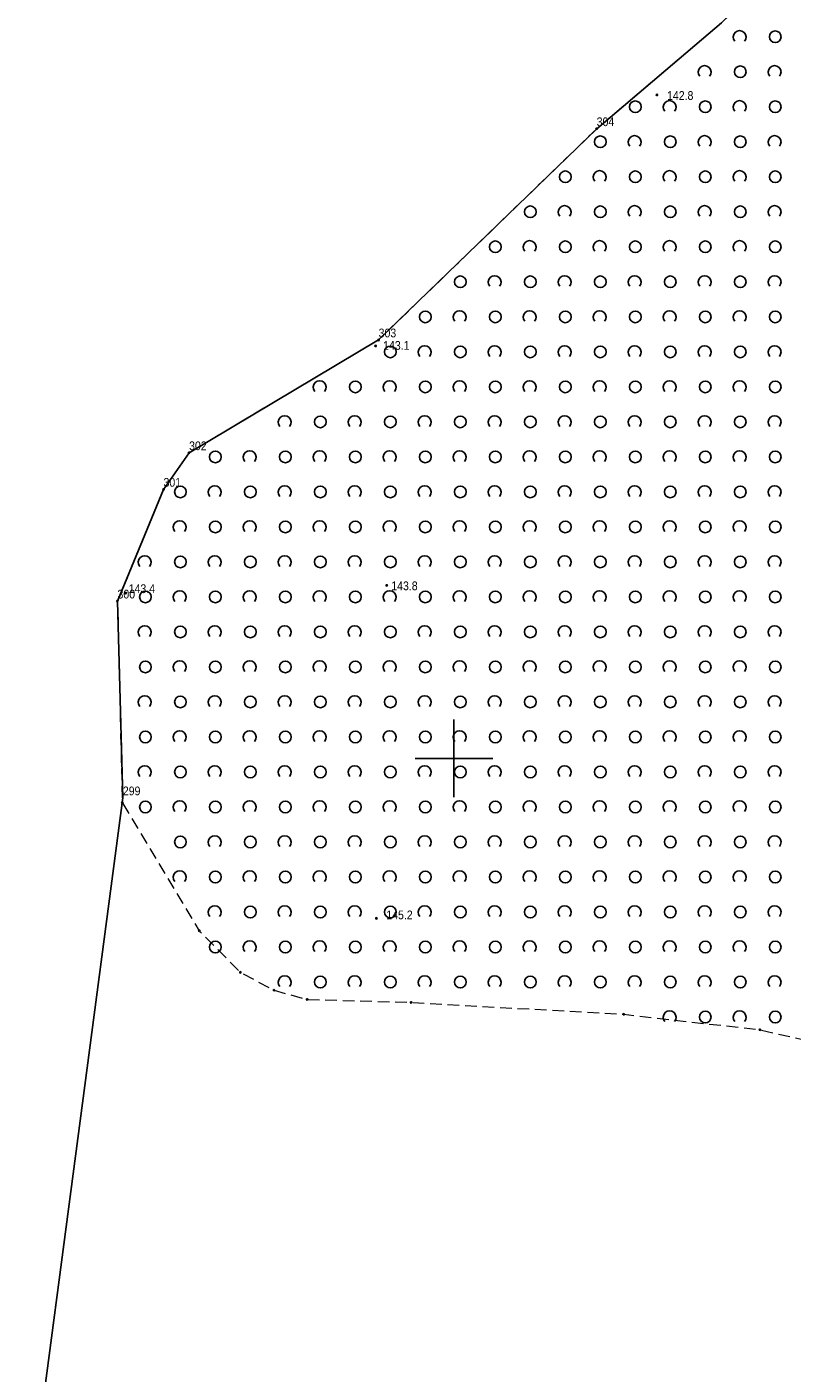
# Model space of a CAD drawing. Header units: metres. Extents: x 5548743 to 5556416, y 5707500 to 5714000.
# Tile 166 of 244: x 5554045 to 5554143, y 5710321 to 5710494. Entities that reach past the tile are written whole.
import ezdxf
from ezdxf.enums import TextEntityAlignment as Align

# ---------------------------------------------------------------- set-up
doc = ezdxf.new("R2010")
doc.units = ezdxf.units.M
doc.linetypes.add('1.5_0.75', pattern=[2.25, 1.5, -0.75])
doc.linetypes.add('219-1000', pattern=[0])
doc.layers.get('0').update_dxf_attribs({"color": 2, "lineweight": 5})
doc.styles.get("Standard").update_dxf_attribs({"font": 'Working1250', "width": 0.75})

# ---------------------------------------------------------------- blocks, each defined once
blk = doc.blocks.new('203')
at = {"linetype": 'Continuous', "lineweight": 0}
h = blk.add_hatch(color=0, dxfattribs=at)
edge = h.paths.add_edge_path()
edge.add_arc((0, 0), 0.09, 0, 360)
blk = doc.blocks.new('PW01')
at = {"linetype": 'Continuous', "lineweight": 13}
h = blk.add_hatch(color=0, dxfattribs=at)
edge = h.paths.add_edge_path()
edge.add_arc((0, 0), 0.18, 0, 360)
blk = doc.blocks.new('OTZK1')
at = {"color": 0, "linetype": 'Continuous'}
blk.add_circle((0, 0), 0.75, dxfattribs=at)
blk = doc.blocks.new('OTZK2')
at = {"color": 0, "linetype": 'Continuous'}
blk.add_arc((0, 0), 0.825, 318.85, 221.162, dxfattribs=at)
blk = doc.blocks.new('PIKIETAW1891')
at = {"color": 0}
blk.add_circle((0, 0), 0.09, dxfattribs=at)
blk = doc.blocks.new('RAMKA1000K')
at = {"color": 0}
for p, q in [((500, 395), (500, 405)), ((495, 400), (505, 400))]:
    blk.add_line(p, q, dxfattribs=at)

msp = doc.modelspace()

# ---------------------------------------------------------------- linework, layer by layer
at = {"layer": '216-obręb ewidencyjny', "color": 7, "linetype": 'CONTINUOUS', "lineweight": 25, "flags": 128}
for points in [[(5553997.99, 5710189.96), (5554045.58, 5710298.8), (5554045.86, 5710307.34), (5554057.42, 5710394.92), (5554056.73, 5710420.22), (5554062.65, 5710434.58), (5554065.94, 5710439.28), (5554090.31, 5710453.78), (5554118.35, 5710480.93), (5554134.42, 5710494.53), (5554153.7, 5710513.41), (5554206.09, 5710523.49), (5554194.81, 5710573.13), (5554178.04, 5710646.86), (5554238.16, 5710658.89), (5554276.91, 5710687.13), (5554288.24, 5710695.38), (5554272.17, 5710738.55)], [(5554272.17, 5710738.55), (5554288.24, 5710695.38), (5554276.91, 5710687.13), (5554238.16, 5710658.89), (5554178.04, 5710646.86), (5554194.81, 5710573.13), (5554206.09, 5710523.49), (5554153.7, 5710513.41), (5554134.42, 5710494.53), (5554118.35, 5710480.93), (5554090.31, 5710453.78), (5554065.94, 5710439.28), (5554062.65, 5710434.58), (5554056.73, 5710420.22), (5554057.42, 5710394.92), (5554045.86, 5710307.34), (5554045.58, 5710298.8), (5553997.99, 5710189.96)]]:
    msp.add_lwpolyline(points, dxfattribs=at)
at = {"layer": '218-kontur użytku gruntowego', "color": 3, "linetype": 'CONTINUOUS', "lineweight": 18, "flags": 128}
for points in [[(5554118.35, 5710480.93), (5554134.42, 5710494.53)], [(5554134.42, 5710494.53), (5554118.35, 5710480.93)], [(5554090.31, 5710453.78), (5554118.35, 5710480.93)], [(5554118.35, 5710480.93), (5554090.31, 5710453.78)], [(5554065.94, 5710439.28), (5554090.31, 5710453.78)], [(5554090.31, 5710453.78), (5554065.94, 5710439.28)], [(5554062.65, 5710434.58), (5554065.94, 5710439.28)], [(5554065.94, 5710439.28), (5554062.65, 5710434.58)], [(5554056.73, 5710420.22), (5554062.65, 5710434.58)], [(5554062.65, 5710434.58), (5554056.73, 5710420.22)], [(5554057.42, 5710394.92), (5554056.73, 5710420.22)], [(5554056.73, 5710420.22), (5554057.42, 5710394.92)], [(5554045.86, 5710307.34), (5554057.42, 5710394.92)], [(5554057.42, 5710394.92), (5554045.86, 5710307.34)]]:
    msp.add_lwpolyline(points, dxfattribs=at)
at = {"layer": '219-działka ewidencyjna', "color": 7, "linetype": '219-1000', "lineweight": 18, "flags": 128}
for points in [[(5554134.42, 5710494.53), (5554118.35, 5710480.93)], [(5554118.35, 5710480.93), (5554090.31, 5710453.78)], [(5554090.31, 5710453.78), (5554065.94, 5710439.28)], [(5554065.94, 5710439.28), (5554062.65, 5710434.58)], [(5554062.65, 5710434.58), (5554056.73, 5710420.22)], [(5554056.73, 5710420.22), (5554057.42, 5710394.92)], [(5554057.42, 5710394.92), (5554045.86, 5710307.34)]]:
    msp.add_lwpolyline(points, dxfattribs=at)
at = {"layer": 'zadrzewienie  zakrzewienie', "color": 7, "linetype": '1.5_0.75', "lineweight": 18, "flags": 128}
msp.add_lwpolyline([(5554209.66, 5710527.33), (5554207.82, 5710529.44), (5554204.9, 5710528.71), (5554206.09, 5710523.49), (5554153.7, 5710513.41), (5554134.42, 5710494.53), (5554118.35, 5710480.93), (5554090.31, 5710453.78), (5554065.94, 5710439.28), (5554062.65, 5710434.58), (5554056.73, 5710420.22), (5554057.34, 5710394.33), (5554067.25, 5710377.84), (5554072.54, 5710372.5), (5554076.84, 5710370.21), (5554081.11, 5710369.02), (5554094.49, 5710368.64), (5554121.84, 5710367.11), (5554139.34, 5710365.12), (5554149.44, 5710362.8), (5554161.61, 5710358.27), (5554171.52, 5710351.92), (5554179.94, 5710340.44), (5554190.82, 5710314.04), (5554194.32, 5710309.17), (5554195.23, 5710310.03), (5554232.07, 5710343.99), (5554240.55, 5710334.99), (5554265.89, 5710358.74), (5554282.4, 5710349.17), (5554292.48, 5710342.31), (5554304.26, 5710328.81), (5554306.12, 5710338.85), (5554311.76, 5710348.16), (5554320.23, 5710366.98), (5554335.34, 5710405.83), (5554341.01, 5710420.02), (5554341.49, 5710420.99), (5554332.19, 5710433.4), (5554323.12, 5710411.99), (5554323.67, 5710411.09), (5554321.24, 5710410.44), (5554319.33, 5710412.29), (5554329.4, 5710436.75), (5554322.15, 5710453.89), (5554308.96, 5710444.96), (5554292.36, 5710431.8), (5554283.91, 5710425.75), (5554283.01, 5710426.91), (5554277.88, 5710423.34), (5554280.98, 5710399.35), (5554272.92, 5710386.93), (5554262.58, 5710370.41), (5554252.31, 5710361.92), (5554250.75, 5710363.62), (5554261.02, 5710372.02), (5554268.28, 5710383.82), (5554271.9, 5710389.79), (5554278.79, 5710399.71), (5554276, 5710413.8), (5554275.14, 5710417.83), (5554274.92, 5710423.09), (5554275.96, 5710427.32), (5554278.49, 5710432.51), (5554260.02, 5710455.13), (5554255.69, 5710459.76), (5554253.8, 5710462.83), (5554253.23, 5710465.71), (5554253.86, 5710468.95), (5554250.94, 5710472.32), (5554239.53, 5710481.7), (5554234.47, 5710486.87), (5554228.28, 5710475.83), (5554224.12, 5710469.93), (5554226.3, 5710473.02), (5554227.79, 5710464.27), (5554227.93, 5710456.64), (5554223.76, 5710443.66), (5554208.67, 5710422.4), (5554192.04, 5710400.08), (5554183.07, 5710388.06), (5554165.73, 5710371.86), (5554162.95, 5710373.05), (5554179.46, 5710387.79), (5554193.5, 5710406.16), (5554208.21, 5710426.22), (5554221.13, 5710444.69), (5554224.5, 5710452.71), (5554225.45, 5710461.49), (5554224.12, 5710469.93), (5554182.13, 5710410.39), (5554177.06, 5710403.36), (5554169.13, 5710394.8), (5554149.87, 5710375.77), (5554148.35, 5710377.11), (5554147.84, 5710376.61), (5554146.05, 5710378.36), (5554175.82, 5710407.64), (5554232.93, 5710489.01), (5554229.21, 5710494.16), (5554227.51, 5710499.08), (5554224.87, 5710505.33), (5554224.66, 5710509.11), (5554227.53, 5710513.98), (5554233.01, 5710517.44), (5554249.88, 5710523.85), (5554266.47, 5710532.61), (5554271.82, 5710536.43), (5554268.46, 5710539.75), (5554267.34, 5710539.23), (5554267.04, 5710539.62), (5554256.42, 5710534.69), (5554245.39, 5710531.1), (5554234.82, 5710528.9), (5554235.04, 5710527.35), (5554232, 5710526.95), (5554231.74, 5710528.44), (5554227.29, 5710527.87), (5554223.68, 5710524.66), (5554221.67, 5710519.63), (5554221.12, 5710510.69), (5554224.02, 5710486.38), (5554225.4, 5710478.28), (5554223.28, 5710475.26), (5554221.68, 5710485.42), (5554218.33, 5710509.44), (5554218.92, 5710520.45), (5554217.64, 5710524.46), (5554216.16, 5710527.44)], close=True, dxfattribs=at)

# ---------------------------------------------------------------- block references
at = {"layer": '203-punkt graniczny', "color": 7, "linetype": 'CONTINUOUS', "lineweight": 18}
for p in [(5554118.35, 5710480.93), (5554090.31, 5710453.78), (5554065.94, 5710439.28), (5554062.65, 5710434.58), (5554056.73, 5710420.22), (5554057.42, 5710394.92)]:
    msp.add_blockref('203', p, dxfattribs=at)
at = {"layer": 'pikieta naturalna', "color": 7, "linetype": 'CONTINUOUS', "lineweight": 13}
for p in [(5554126.1, 5710485.28), (5554089.91, 5710453.02), (5554091.35, 5710422.24), (5554057.78, 5710421.24), (5554090.03, 5710379.44)]:
    msp.add_blockref('PW01', p, dxfattribs=at)
at = {"layer": 'Punkt roboczy BDOT GESUT K1', "color": 6, "linetype": 'CONTINUOUS', "lineweight": 18}
for p in [(5554126.1, 5710485.28), (5554118.35, 5710480.93), (5554090.31, 5710453.78), (5554089.91, 5710453.02), (5554065.94, 5710439.28), (5554062.65, 5710434.58), (5554091.35, 5710422.24), (5554057.78, 5710421.24), (5554056.73, 5710420.22), (5554057.34, 5710394.33), (5554090.03, 5710379.44), (5554067.25, 5710377.84), (5554072.54, 5710372.5), (5554076.84, 5710370.21), (5554081.11, 5710369.02), (5554094.49, 5710368.64), (5554121.84, 5710367.11), (5554139.34, 5710365.12)]:
    msp.add_blockref('PIKIETAW1891', p, dxfattribs=at)
at = {"layer": 'Wstawianie ramki sekcyjnej z opisem', "color": 7, "linetype": 'CONTINUOUS', "lineweight": 13}
msp.add_blockref('RAMKA1000K', (5553600, 5710000), dxfattribs=at)
msp.add_blockref('RAMKA1000K', (5553600, 5710000), dxfattribs=at)
msp.add_blockref('RAMKA1000K', (5553600, 5710000), dxfattribs=at)
msp.add_blockref('RAMKA1000K', (5553600, 5710000), dxfattribs=at)
at = {"layer": 'zadrzewienie  zakrzewienie', "color": 7, "linetype": 'CONTINUOUS', "lineweight": 18}
for name, p in [('OTZK2', (5554136.729, 5710492.722)), ('OTZK1', (5554141.316, 5710492.756)), ('OTZK2', (5554132.229, 5710488.222)), ('OTZK1', (5554136.816, 5710488.256)), ('OTZK2', (5554141.229, 5710488.222)), ('OTZK1', (5554123.316, 5710483.756)), ('OTZK2', (5554127.729, 5710483.722)), ('OTZK1', (5554132.316, 5710483.756)), ('OTZK2', (5554136.729, 5710483.722)), ('OTZK1', (5554141.316, 5710483.756)), ('OTZK1', (5554118.816, 5710479.256)), ('OTZK2', (5554123.229, 5710479.222)), ('OTZK1', (5554127.816, 5710479.256)), ('OTZK2', (5554132.229, 5710479.222)), ('OTZK1', (5554136.816, 5710479.256)), ('OTZK2', (5554141.229, 5710479.222)), ('OTZK1', (5554114.316, 5710474.756)), ('OTZK2', (5554118.729, 5710474.722)), ('OTZK1', (5554123.316, 5710474.756)), ('OTZK2', (5554127.729, 5710474.722)), ('OTZK1', (5554132.316, 5710474.756)), ('OTZK2', (5554136.729, 5710474.722)), ('OTZK1', (5554141.316, 5710474.756)), ('OTZK1', (5554109.816, 5710470.256)), ('OTZK2', (5554114.229, 5710470.222)), ('OTZK1', (5554118.816, 5710470.256)), ('OTZK2', (5554123.229, 5710470.222)), ('OTZK1', (5554127.816, 5710470.256)), ('OTZK2', (5554132.229, 5710470.222)), ('OTZK1', (5554136.816, 5710470.256)), ('OTZK2', (5554141.229, 5710470.222)), ('OTZK1', (5554105.316, 5710465.756)), ('OTZK2', (5554109.729, 5710465.722)), ('OTZK1', (5554114.316, 5710465.756)), ('OTZK2', (5554118.729, 5710465.722)), ('OTZK1', (5554123.316, 5710465.756)), ('OTZK2', (5554127.729, 5710465.722)), ('OTZK1', (5554132.316, 5710465.756)), ('OTZK2', (5554136.729, 5710465.722)), ('OTZK1', (5554141.316, 5710465.756)), ('OTZK1', (5554100.816, 5710461.256)), ('OTZK2', (5554105.229, 5710461.222)), ('OTZK1', (5554109.816, 5710461.256)), ('OTZK2', (5554114.229, 5710461.222)), ('OTZK1', (5554118.816, 5710461.256)), ('OTZK2', (5554123.229, 5710461.222)), ('OTZK1', (5554127.816, 5710461.256)), ('OTZK2', (5554132.229, 5710461.222)), ('OTZK1', (5554136.816, 5710461.256)), ('OTZK2', (5554141.229, 5710461.222)), ('OTZK1', (5554096.316, 5710456.756)), ('OTZK2', (5554100.729, 5710456.722)), ('OTZK1', (5554105.316, 5710456.756)), ('OTZK2', (5554109.729, 5710456.722)), ('OTZK1', (5554114.316, 5710456.756)), ('OTZK2', (5554118.729, 5710456.722)), ('OTZK1', (5554123.316, 5710456.756)), ('OTZK2', (5554127.729, 5710456.722)), ('OTZK1', (5554132.316, 5710456.756)), ('OTZK2', (5554136.729, 5710456.722)), ('OTZK1', (5554141.316, 5710456.756)), ('OTZK1', (5554091.816, 5710452.256)), ('OTZK2', (5554096.229, 5710452.222)), ('OTZK1', (5554100.816, 5710452.256)), ('OTZK2', (5554105.229, 5710452.222)), ('OTZK1', (5554109.816, 5710452.256)), ('OTZK2', (5554114.229, 5710452.222)), ('OTZK1', (5554118.816, 5710452.256)), ('OTZK2', (5554123.229, 5710452.222)), ('OTZK1', (5554127.816, 5710452.256)), ('OTZK2', (5554132.229, 5710452.222)), ('OTZK1', (5554136.816, 5710452.256)), ('OTZK2', (5554141.229, 5710452.222)), ('OTZK2', (5554082.729, 5710447.722)), ('OTZK1', (5554087.316, 5710447.756)), ('OTZK2', (5554091.729, 5710447.722)), ('OTZK1', (5554096.316, 5710447.756)), ('OTZK2', (5554100.729, 5710447.722)), ('OTZK1', (5554105.316, 5710447.756)), ('OTZK2', (5554109.729, 5710447.722)), ('OTZK1', (5554114.316, 5710447.756)), ('OTZK2', (5554118.729, 5710447.722)), ('OTZK1', (5554123.316, 5710447.756)), ('OTZK2', (5554127.729, 5710447.722)), ('OTZK1', (5554132.316, 5710447.756)), ('OTZK2', (5554136.729, 5710447.722)), ('OTZK1', (5554141.316, 5710447.756)), ('OTZK2', (5554078.229, 5710443.222)), ('OTZK1', (5554082.816, 5710443.256)), ('OTZK2', (5554087.229, 5710443.222)), ('OTZK1', (5554091.816, 5710443.256)), ('OTZK2', (5554096.229, 5710443.222)), ('OTZK1', (5554100.816, 5710443.256)), ('OTZK2', (5554105.229, 5710443.222)), ('OTZK1', (5554109.816, 5710443.256)), ('OTZK2', (5554114.229, 5710443.222)), ('OTZK1', (5554118.816, 5710443.256)), ('OTZK2', (5554123.229, 5710443.222)), ('OTZK1', (5554127.816, 5710443.256)), ('OTZK2', (5554132.229, 5710443.222)), ('OTZK1', (5554136.816, 5710443.256)), ('OTZK2', (5554141.229, 5710443.222)), ('OTZK1', (5554069.316, 5710438.756)), ('OTZK2', (5554073.729, 5710438.722)), ('OTZK1', (5554078.316, 5710438.756)), ('OTZK2', (5554082.729, 5710438.722)), ('OTZK1', (5554087.316, 5710438.756)), ('OTZK2', (5554091.729, 5710438.722)), ('OTZK1', (5554096.316, 5710438.756)), ('OTZK2', (5554100.729, 5710438.722)), ('OTZK1', (5554105.316, 5710438.756)), ('OTZK2', (5554109.729, 5710438.722)), ('OTZK1', (5554114.316, 5710438.756)), ('OTZK2', (5554118.729, 5710438.722)), ('OTZK1', (5554123.316, 5710438.756)), ('OTZK2', (5554127.729, 5710438.722)), ('OTZK1', (5554132.316, 5710438.756)), ('OTZK2', (5554136.729, 5710438.722)), ('OTZK1', (5554141.316, 5710438.756)), ('OTZK1', (5554064.816, 5710434.256)), ('OTZK2', (5554069.229, 5710434.222)), ('OTZK1', (5554073.816, 5710434.256)), ('OTZK2', (5554078.229, 5710434.222)), ('OTZK1', (5554082.816, 5710434.256)), ('OTZK2', (5554087.229, 5710434.222)), ('OTZK1', (5554091.816, 5710434.256)), ('OTZK2', (5554096.229, 5710434.222)), ('OTZK1', (5554100.816, 5710434.256)), ('OTZK2', (5554105.229, 5710434.222)), ('OTZK1', (5554109.816, 5710434.256)), ('OTZK2', (5554114.229, 5710434.222)), ('OTZK1', (5554118.816, 5710434.256)), ('OTZK2', (5554123.229, 5710434.222)), ('OTZK1', (5554127.816, 5710434.256)), ('OTZK2', (5554132.229, 5710434.222)), ('OTZK1', (5554136.816, 5710434.256)), ('OTZK2', (5554141.229, 5710434.222)), ('OTZK2', (5554064.729, 5710429.722)), ('OTZK1', (5554069.316, 5710429.756)), ('OTZK2', (5554073.729, 5710429.722)), ('OTZK1', (5554078.316, 5710429.756)), ('OTZK2', (5554082.729, 5710429.722)), ('OTZK1', (5554087.316, 5710429.756)), ('OTZK2', (5554091.729, 5710429.722)), ('OTZK1', (5554096.316, 5710429.756)), ('OTZK2', (5554100.729, 5710429.722)), ('OTZK1', (5554105.316, 5710429.756)), ('OTZK2', (5554109.729, 5710429.722)), ('OTZK1', (5554114.316, 5710429.756)), ('OTZK2', (5554118.729, 5710429.722)), ('OTZK1', (5554123.316, 5710429.756)), ('OTZK2', (5554127.729, 5710429.722)), ('OTZK1', (5554132.316, 5710429.756)), ('OTZK2', (5554136.729, 5710429.722)), ('OTZK1', (5554141.316, 5710429.756)), ('OTZK2', (5554060.229, 5710425.222)), ('OTZK1', (5554064.816, 5710425.256)), ('OTZK2', (5554069.229, 5710425.222)), ('OTZK1', (5554073.816, 5710425.256)), ('OTZK2', (5554078.229, 5710425.222)), ('OTZK1', (5554082.816, 5710425.256)), ('OTZK2', (5554087.229, 5710425.222)), ('OTZK1', (5554091.816, 5710425.256)), ('OTZK2', (5554096.229, 5710425.222)), ('OTZK1', (5554100.816, 5710425.256)), ('OTZK2', (5554105.229, 5710425.222)), ('OTZK1', (5554109.816, 5710425.256)), ('OTZK2', (5554114.229, 5710425.222)), ('OTZK1', (5554118.816, 5710425.256)), ('OTZK2', (5554123.229, 5710425.222)), ('OTZK1', (5554127.816, 5710425.256)), ('OTZK2', (5554132.229, 5710425.222)), ('OTZK1', (5554136.816, 5710425.256)), ('OTZK2', (5554141.229, 5710425.222)), ('OTZK1', (5554060.316, 5710420.756)), ('OTZK2', (5554064.729, 5710420.722)), ('OTZK1', (5554069.316, 5710420.756)), ('OTZK2', (5554073.729, 5710420.722)), ('OTZK1', (5554078.316, 5710420.756)), ('OTZK2', (5554082.729, 5710420.722)), ('OTZK1', (5554087.316, 5710420.756)), ('OTZK2', (5554091.729, 5710420.722)), ('OTZK1', (5554096.316, 5710420.756)), ('OTZK2', (5554100.729, 5710420.722)), ('OTZK1', (5554105.316, 5710420.756)), ('OTZK2', (5554109.729, 5710420.722)), ('OTZK1', (5554114.316, 5710420.756)), ('OTZK2', (5554118.729, 5710420.722)), ('OTZK1', (5554123.316, 5710420.756)), ('OTZK2', (5554127.729, 5710420.722)), ('OTZK1', (5554132.316, 5710420.756)), ('OTZK2', (5554136.729, 5710420.722)), ('OTZK1', (5554141.316, 5710420.756)), ('OTZK2', (5554060.229, 5710416.222)), ('OTZK1', (5554064.816, 5710416.256)), ('OTZK2', (5554069.229, 5710416.222)), ('OTZK1', (5554073.816, 5710416.256)), ('OTZK2', (5554078.229, 5710416.222)), ('OTZK1', (5554082.816, 5710416.256)), ('OTZK2', (5554087.229, 5710416.222)), ('OTZK1', (5554091.816, 5710416.256)), ('OTZK2', (5554096.229, 5710416.222)), ('OTZK1', (5554100.816, 5710416.256)), ('OTZK2', (5554105.229, 5710416.222)), ('OTZK1', (5554109.816, 5710416.256)), ('OTZK2', (5554114.229, 5710416.222)), ('OTZK1', (5554118.816, 5710416.256)), ('OTZK2', (5554123.229, 5710416.222)), ('OTZK1', (5554127.816, 5710416.256)), ('OTZK2', (5554132.229, 5710416.222)), ('OTZK1', (5554136.816, 5710416.256)), ('OTZK2', (5554141.229, 5710416.222)), ('OTZK1', (5554060.316, 5710411.756)), ('OTZK2', (5554064.729, 5710411.722)), ('OTZK1', (5554069.316, 5710411.756)), ('OTZK2', (5554073.729, 5710411.722)), ('OTZK1', (5554078.316, 5710411.756)), ('OTZK2', (5554082.729, 5710411.722)), ('OTZK1', (5554087.316, 5710411.756)), ('OTZK2', (5554091.729, 5710411.722)), ('OTZK1', (5554096.316, 5710411.756)), ('OTZK2', (5554100.729, 5710411.722)), ('OTZK1', (5554105.316, 5710411.756)), ('OTZK2', (5554109.729, 5710411.722)), ('OTZK1', (5554114.316, 5710411.756)), ('OTZK2', (5554118.729, 5710411.722)), ('OTZK1', (5554123.316, 5710411.756)), ('OTZK2', (5554127.729, 5710411.722)), ('OTZK1', (5554132.316, 5710411.756)), ('OTZK2', (5554136.729, 5710411.722)), ('OTZK1', (5554141.316, 5710411.756)), ('OTZK2', (5554060.229, 5710407.222)), ('OTZK1', (5554064.816, 5710407.256)), ('OTZK2', (5554069.229, 5710407.222)), ('OTZK1', (5554073.816, 5710407.256)), ('OTZK2', (5554078.229, 5710407.222)), ('OTZK1', (5554082.816, 5710407.256)), ('OTZK2', (5554087.229, 5710407.222)), ('OTZK1', (5554091.816, 5710407.256)), ('OTZK2', (5554096.229, 5710407.222)), ('OTZK1', (5554100.816, 5710407.256)), ('OTZK2', (5554105.229, 5710407.222)), ('OTZK1', (5554109.816, 5710407.256)), ('OTZK2', (5554114.229, 5710407.222)), ('OTZK1', (5554118.816, 5710407.256)), ('OTZK2', (5554123.229, 5710407.222)), ('OTZK1', (5554127.816, 5710407.256)), ('OTZK2', (5554132.229, 5710407.222)), ('OTZK1', (5554136.816, 5710407.256)), ('OTZK2', (5554141.229, 5710407.222)), ('OTZK1', (5554060.316, 5710402.756)), ('OTZK2', (5554064.729, 5710402.722)), ('OTZK1', (5554069.316, 5710402.756)), ('OTZK2', (5554073.729, 5710402.722)), ('OTZK1', (5554078.316, 5710402.756)), ('OTZK2', (5554082.729, 5710402.722)), ('OTZK1', (5554087.316, 5710402.756)), ('OTZK2', (5554091.729, 5710402.722)), ('OTZK1', (5554096.316, 5710402.756)), ('OTZK2', (5554100.729, 5710402.722)), ('OTZK1', (5554105.316, 5710402.756)), ('OTZK2', (5554109.729, 5710402.722)), ('OTZK1', (5554114.316, 5710402.756)), ('OTZK2', (5554118.729, 5710402.722)), ('OTZK1', (5554123.316, 5710402.756)), ('OTZK2', (5554127.729, 5710402.722)), ('OTZK1', (5554132.316, 5710402.756)), ('OTZK2', (5554136.729, 5710402.722)), ('OTZK1', (5554141.316, 5710402.756)), ('OTZK2', (5554060.229, 5710398.222)), ('OTZK1', (5554064.816, 5710398.256)), ('OTZK2', (5554069.229, 5710398.222)), ('OTZK1', (5554073.816, 5710398.256)), ('OTZK2', (5554078.229, 5710398.222)), ('OTZK1', (5554082.816, 5710398.256)), ('OTZK2', (5554087.229, 5710398.222)), ('OTZK1', (5554091.816, 5710398.256)), ('OTZK2', (5554096.229, 5710398.222)), ('OTZK1', (5554100.816, 5710398.256)), ('OTZK2', (5554105.229, 5710398.222)), ('OTZK1', (5554109.816, 5710398.256)), ('OTZK2', (5554114.229, 5710398.222)), ('OTZK1', (5554118.816, 5710398.256)), ('OTZK2', (5554123.229, 5710398.222)), ('OTZK1', (5554127.816, 5710398.256)), ('OTZK2', (5554132.229, 5710398.222)), ('OTZK1', (5554136.816, 5710398.256)), ('OTZK2', (5554141.229, 5710398.222)), ('OTZK2', (5554064.729, 5710393.722)), ('OTZK2', (5554073.729, 5710393.722)), ('OTZK2', (5554082.729, 5710393.722)), ('OTZK2', (5554091.729, 5710393.722)), ('OTZK2', (5554100.729, 5710393.722)), ('OTZK2', (5554109.729, 5710393.722)), ('OTZK2', (5554118.729, 5710393.722)), ('OTZK2', (5554127.729, 5710393.722)), ('OTZK2', (5554136.729, 5710393.722)), ('OTZK1', (5554060.316, 5710393.756)), ('OTZK1', (5554069.316, 5710393.756)), ('OTZK1', (5554078.316, 5710393.756)), ('OTZK1', (5554087.316, 5710393.756)), ('OTZK1', (5554096.316, 5710393.756)), ('OTZK1', (5554105.316, 5710393.756)), ('OTZK1', (5554114.316, 5710393.756)), ('OTZK1', (5554123.316, 5710393.756)), ('OTZK1', (5554132.316, 5710393.756)), ('OTZK1', (5554141.316, 5710393.756)), ('OTZK1', (5554064.816, 5710389.256)), ('OTZK2', (5554069.229, 5710389.222)), ('OTZK1', (5554073.816, 5710389.256)), ('OTZK2', (5554078.229, 5710389.222)), ('OTZK1', (5554082.816, 5710389.256)), ('OTZK2', (5554087.229, 5710389.222)), ('OTZK1', (5554091.816, 5710389.256)), ('OTZK2', (5554096.229, 5710389.222)), ('OTZK1', (5554100.816, 5710389.256)), ('OTZK2', (5554105.229, 5710389.222)), ('OTZK1', (5554109.816, 5710389.256)), ('OTZK2', (5554114.229, 5710389.222)), ('OTZK1', (5554118.816, 5710389.256)), ('OTZK2', (5554123.229, 5710389.222)), ('OTZK1', (5554127.816, 5710389.256)), ('OTZK2', (5554132.229, 5710389.222)), ('OTZK1', (5554136.816, 5710389.256)), ('OTZK2', (5554141.229, 5710389.222)), ('OTZK2', (5554064.729, 5710384.722)), ('OTZK1', (5554069.316, 5710384.756)), ('OTZK2', (5554073.729, 5710384.722)), ('OTZK1', (5554078.316, 5710384.756)), ('OTZK2', (5554082.729, 5710384.722)), ('OTZK1', (5554087.316, 5710384.756)), ('OTZK2', (5554091.729, 5710384.722)), ('OTZK1', (5554096.316, 5710384.756)), ('OTZK2', (5554100.729, 5710384.722)), ('OTZK1', (5554105.316, 5710384.756)), ('OTZK2', (5554109.729, 5710384.722)), ('OTZK1', (5554114.316, 5710384.756)), ('OTZK2', (5554118.729, 5710384.722)), ('OTZK1', (5554123.316, 5710384.756)), ('OTZK2', (5554127.729, 5710384.722)), ('OTZK1', (5554132.316, 5710384.756)), ('OTZK2', (5554136.729, 5710384.722)), ('OTZK1', (5554141.316, 5710384.756)), ('OTZK2', (5554069.229, 5710380.222)), ('OTZK1', (5554073.816, 5710380.256)), ('OTZK2', (5554078.229, 5710380.222)), ('OTZK1', (5554082.816, 5710380.256)), ('OTZK2', (5554087.229, 5710380.222)), ('OTZK1', (5554091.816, 5710380.256)), ('OTZK2', (5554096.229, 5710380.222)), ('OTZK1', (5554100.816, 5710380.256)), ('OTZK2', (5554105.229, 5710380.222)), ('OTZK1', (5554109.816, 5710380.256)), ('OTZK2', (5554114.229, 5710380.222)), ('OTZK1', (5554118.816, 5710380.256)), ('OTZK2', (5554123.229, 5710380.222)), ('OTZK1', (5554127.816, 5710380.256)), ('OTZK2', (5554132.229, 5710380.222)), ('OTZK1', (5554136.816, 5710380.256)), ('OTZK2', (5554141.229, 5710380.222)), ('OTZK1', (5554069.316, 5710375.756)), ('OTZK2', (5554073.729, 5710375.722)), ('OTZK1', (5554078.316, 5710375.756)), ('OTZK2', (5554082.729, 5710375.722)), ('OTZK1', (5554087.316, 5710375.756)), ('OTZK2', (5554091.729, 5710375.722)), ('OTZK1', (5554096.316, 5710375.756)), ('OTZK2', (5554100.729, 5710375.722)), ('OTZK1', (5554105.316, 5710375.756)), ('OTZK2', (5554109.729, 5710375.722)), ('OTZK1', (5554114.316, 5710375.756)), ('OTZK2', (5554118.729, 5710375.722)), ('OTZK1', (5554123.316, 5710375.756)), ('OTZK2', (5554127.729, 5710375.722)), ('OTZK1', (5554132.316, 5710375.756)), ('OTZK2', (5554136.729, 5710375.722)), ('OTZK1', (5554141.316, 5710375.756)), ('OTZK2', (5554078.229, 5710371.222)), ('OTZK2', (5554087.229, 5710371.222)), ('OTZK2', (5554096.229, 5710371.222)), ('OTZK2', (5554105.229, 5710371.222)), ('OTZK2', (5554114.229, 5710371.222)), ('OTZK2', (5554123.229, 5710371.222)), ('OTZK2', (5554132.229, 5710371.222)), ('OTZK2', (5554141.229, 5710371.222)), ('OTZK1', (5554082.816, 5710371.256)), ('OTZK1', (5554091.816, 5710371.256)), ('OTZK1', (5554100.816, 5710371.256)), ('OTZK1', (5554109.816, 5710371.256)), ('OTZK1', (5554118.816, 5710371.256)), ('OTZK1', (5554127.816, 5710371.256)), ('OTZK1', (5554136.816, 5710371.256)), ('OTZK2', (5554127.729, 5710366.722)), ('OTZK1', (5554132.316, 5710366.756)), ('OTZK2', (5554136.729, 5710366.722)), ('OTZK1', (5554141.316, 5710366.756))]:
    msp.add_blockref(name, p, dxfattribs=at)

# ---------------------------------------------------------------- texts
at = {"layer": '203-punkt graniczny-Atr103', "color": 7, "width": 0.9}
for s, p in [('304', (5554118.35, 5710480.93)), ('304', (5554118.35, 5710480.93)), ('303', (5554090.31, 5710453.78)), ('303', (5554090.31, 5710453.78)), ('302', (5554065.94, 5710439.28)), ('302', (5554065.94, 5710439.28)), ('301', (5554062.65, 5710434.58)), ('301', (5554062.65, 5710434.58)), ('300', (5554056.73, 5710420.22)), ('300', (5554056.73, 5710420.22)), ('299', (5554057.42, 5710394.92)), ('299', (5554057.42, 5710394.92))]:
    msp.add_text(s, height=1.125, dxfattribs=at).set_placement(p, align=Align.BOTTOM_LEFT)
at = {"layer": 'pikieta naturalna-Atr2', "color": 7, "width": 0.9}
for s, p in [('142.8', (5554127.4, 5710484.64)), ('143.1', (5554090.89, 5710452.52)), ('143.4', (5554058.17, 5710421.25)), ('143.8', (5554091.94, 5710421.62)), ('145.2', (5554091.3, 5710379.32))]:
    msp.add_text(s, height=1.125, dxfattribs=at).set_placement(p)

doc.saveas('drawing.dxf')
